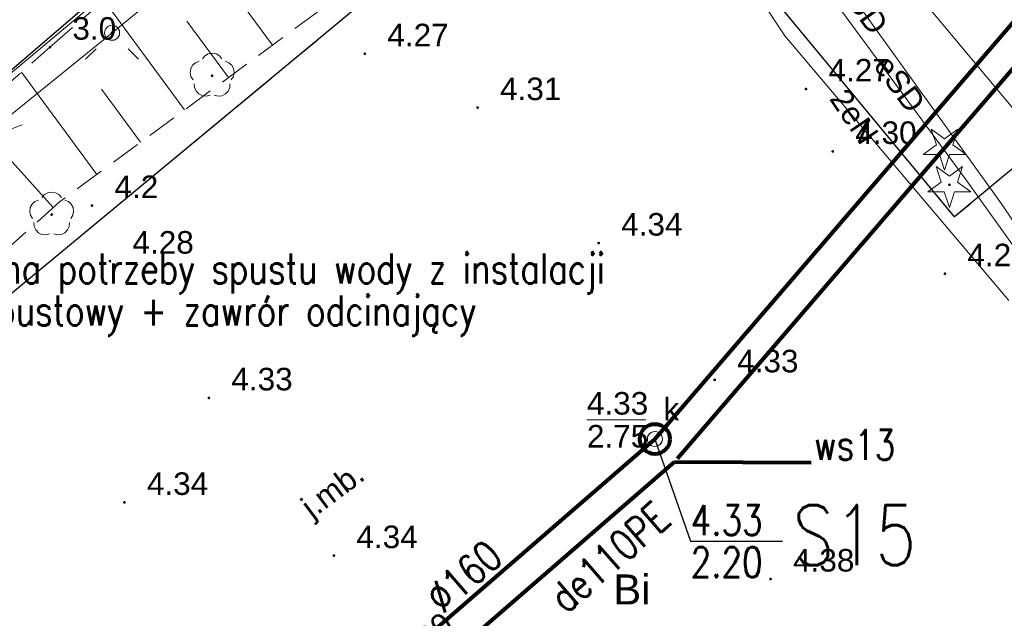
# Model space of a CAD drawing. Extents: x 5474185 to 5474933, y 5916077 to 5916824.
# Tile 163 of 256: x 5474613 to 5474646, y 5916328 to 5916347. Entities that reach past the tile are written whole.
import ezdxf
from ezdxf.enums import TextEntityAlignment as Align

# ---------------------------------------------------------------- set-up
doc = ezdxf.new("R2010")
doc.units = 0
doc.linetypes.add('PRZER2-1', pattern=[1.5, 1, -0.5])
doc.linetypes.add('PRZER3-1', pattern=[2, 1.5, -0.5])
for name, color, linetype, lineweight in [('GESUZY_O', 253, 'CONTINUOUS', 18), ('GSLKRW', 253, 'CONTINUOUS', 25), ('GSPRDI', 253, 'CONTINUOUS', 18), ('GSPRDL', 253, 'CONTINUOUS', 18), ('GSPWPN', 253, 'CONTINUOUS', 13), ('GSPWPN_O', 253, 'CONTINUOUS', 13), ('GSPWPS', 253, 'CONTINUOUS', 13), ('GSPWPS_O', 253, 'CONTINUOUS', 13), ('GSSKOA', 253, 'CONTINUOUS', 18), ('GSSKOA_O', 253, 'CONTINUOUS', 18), ('GSSZSN', 254, 'CONTINUOUS', 18), ('GULEPR', 254, 'CONTINUOUS', 18), ('GULEPR_O', 254, 'CONTINUOUS', 18), ('GULKPR', 7, 'CONTINUOUS', 18), ('GULKPR_O', 254, 'CONTINUOUS', 18), ('GUPELA', 254, 'CONTINUOUS', 18), ('GUPIWZ', 253, 'CONTINUOUS', 18), ('GUPIWZ_O', 253, 'CONTINUOUS', 18), ('GUPKSD', 61, 'CONTINUOUS', 18), ('GUPPRZ_O', 40, 'CONTINUOUS', 18), ('is  woda szklarnia', 5, 'CONTINUOUS', 18), ('IS HP zasięg', 251, 'CONTINUOUS', 20), ('IS ks', 34, 'CONTINUOUS', 40), ('IS opis', 7, 'CONTINUOUS', 20)]:
    doc.layers.add(name, color=color, linetype=linetype, lineweight=lineweight)
for name, color, linetype in [('ks_Linie_odn', 2, 'CONTINUOUS'), ('ks_Opis_PZ_1', 2, 'CONTINUOUS'), ('ks_Teksty', 2, 'CONTINUOUS'), ('w_Opis_PZ_2', 7, 'CONTINUOUS')]:
    doc.layers.add(name, color=color, linetype=linetype)
doc.styles.add('Arial', font='arial.ttf')
doc.styles.get("Standard").update_dxf_attribs({"font": 'simplex.shx'})

msp = doc.modelspace()

# ---------------------------------------------------------------- hatches: boundary and pattern name
at = {"layer": 'GSPRDI'}
for points in [[(5474643.73, 5916343.185), (5474643.716094, 5916343.187202), (5474643.70355, 5916343.193594), (5474643.693594, 5916343.20355), (5474643.687202, 5916343.216094), (5474643.685, 5916343.23), (5474643.687202, 5916343.243906), (5474643.693594, 5916343.25645), (5474643.70355, 5916343.266406), (5474643.716094, 5916343.272798), (5474643.73, 5916343.275), (5474643.743906, 5916343.272798), (5474643.75645, 5916343.266406), (5474643.766406, 5916343.25645), (5474643.772798, 5916343.243906), (5474643.775, 5916343.23), (5474643.772798, 5916343.216094), (5474643.766406, 5916343.20355), (5474643.75645, 5916343.193594), (5474643.743906, 5916343.187202)], [(5474643.89, 5916341.945), (5474643.876094, 5916341.947202), (5474643.86355, 5916341.953594), (5474643.853594, 5916341.96355), (5474643.847202, 5916341.976094), (5474643.845, 5916341.99), (5474643.847202, 5916342.003906), (5474643.853594, 5916342.01645), (5474643.86355, 5916342.026406), (5474643.876094, 5916342.032798), (5474643.89, 5916342.035), (5474643.903906, 5916342.032798), (5474643.91645, 5916342.026406), (5474643.926406, 5916342.01645), (5474643.932798, 5916342.003906), (5474643.935, 5916341.99), (5474643.932798, 5916341.976094), (5474643.926406, 5916341.96355), (5474643.91645, 5916341.953594), (5474643.903906, 5916341.947202)]]:
    msp.add_hatch(color=256, dxfattribs=at).paths.add_polyline_path(points)
at = {"layer": 'GSPRDL'}
for points in [[(5474619.36, 5916345.575), (5474619.346094, 5916345.577202), (5474619.33355, 5916345.583594), (5474619.323594, 5916345.59355), (5474619.317202, 5916345.606094), (5474619.315, 5916345.62), (5474619.317202, 5916345.633906), (5474619.323594, 5916345.64645), (5474619.33355, 5916345.656406), (5474619.346094, 5916345.662798), (5474619.36, 5916345.665), (5474619.373906, 5916345.662798), (5474619.38645, 5916345.656406), (5474619.396406, 5916345.64645), (5474619.402798, 5916345.633906), (5474619.405, 5916345.62), (5474619.402798, 5916345.606094), (5474619.396406, 5916345.59355), (5474619.38645, 5916345.583594), (5474619.373906, 5916345.577202)], [(5474614.02, 5916340.955), (5474614.006094, 5916340.957202), (5474613.99355, 5916340.963594), (5474613.983594, 5916340.97355), (5474613.977202, 5916340.986094), (5474613.975, 5916341), (5474613.977202, 5916341.013906), (5474613.983594, 5916341.02645), (5474613.99355, 5916341.036406), (5474614.006094, 5916341.042798), (5474614.02, 5916341.045), (5474614.033906, 5916341.042798), (5474614.04645, 5916341.036406), (5474614.056406, 5916341.02645), (5474614.062798, 5916341.013906), (5474614.065, 5916341), (5474614.062798, 5916340.986094), (5474614.056406, 5916340.97355), (5474614.04645, 5916340.963594), (5474614.033906, 5916340.957202)]]:
    msp.add_hatch(color=256, dxfattribs=at).paths.add_polyline_path(points)
at = {"layer": 'GSPWPN'}
for points in [[(5474613.96, 5916346.525), (5474613.948353, 5916346.526533), (5474613.9375, 5916346.531029), (5474613.92818, 5916346.53818), (5474613.921029, 5916346.5475), (5474613.916533, 5916346.558353), (5474613.915, 5916346.57), (5474613.916533, 5916346.581647), (5474613.921029, 5916346.5925), (5474613.92818, 5916346.60182), (5474613.9375, 5916346.608971), (5474613.948353, 5916346.613467), (5474613.96, 5916346.615), (5474613.971647, 5916346.613467), (5474613.9825, 5916346.608971), (5474613.99182, 5916346.60182), (5474613.998971, 5916346.5925), (5474614.003467, 5916346.581647), (5474614.005, 5916346.57), (5474614.003467, 5916346.558353), (5474613.998971, 5916346.5475), (5474613.99182, 5916346.53818), (5474613.9825, 5916346.531029), (5474613.971647, 5916346.526533)], [(5474615.36, 5916341.255), (5474615.348353, 5916341.256533), (5474615.3375, 5916341.261029), (5474615.32818, 5916341.26818), (5474615.321029, 5916341.2775), (5474615.316533, 5916341.288353), (5474615.315, 5916341.3), (5474615.316533, 5916341.311647), (5474615.321029, 5916341.3225), (5474615.32818, 5916341.33182), (5474615.3375, 5916341.338971), (5474615.348353, 5916341.343467), (5474615.36, 5916341.345), (5474615.371647, 5916341.343467), (5474615.3825, 5916341.338971), (5474615.39182, 5916341.33182), (5474615.398971, 5916341.3225), (5474615.403467, 5916341.311647), (5474615.405, 5916341.3), (5474615.403467, 5916341.288353), (5474615.398971, 5916341.2775), (5474615.39182, 5916341.26818), (5474615.3825, 5916341.261029), (5474615.371647, 5916341.256533)]]:
    msp.add_hatch(color=256, dxfattribs=at).paths.add_polyline_path(points)
at = {"layer": 'GSPWPS'}
for points in [[(5474624.44, 5916346.305), (5474624.428353, 5916346.306533), (5474624.4175, 5916346.311029), (5474624.40818, 5916346.31818), (5474624.401029, 5916346.3275), (5474624.396533, 5916346.338353), (5474624.395, 5916346.35), (5474624.396533, 5916346.361647), (5474624.401029, 5916346.3725), (5474624.40818, 5916346.38182), (5474624.4175, 5916346.388971), (5474624.428353, 5916346.393467), (5474624.44, 5916346.395), (5474624.451647, 5916346.393467), (5474624.4625, 5916346.388971), (5474624.47182, 5916346.38182), (5474624.478971, 5916346.3725), (5474624.483467, 5916346.361647), (5474624.485, 5916346.35), (5474624.483467, 5916346.338353), (5474624.478971, 5916346.3275), (5474624.47182, 5916346.31818), (5474624.4625, 5916346.311029), (5474624.451647, 5916346.306533)], [(5474639.12, 5916345.135), (5474639.108353, 5916345.136533), (5474639.0975, 5916345.141029), (5474639.08818, 5916345.14818), (5474639.081029, 5916345.1575), (5474639.076533, 5916345.168353), (5474639.075, 5916345.18), (5474639.076533, 5916345.191647), (5474639.081029, 5916345.2025), (5474639.08818, 5916345.21182), (5474639.0975, 5916345.218971), (5474639.108353, 5916345.223467), (5474639.12, 5916345.225), (5474639.131647, 5916345.223467), (5474639.1425, 5916345.218971), (5474639.15182, 5916345.21182), (5474639.158971, 5916345.2025), (5474639.163467, 5916345.191647), (5474639.165, 5916345.18), (5474639.163467, 5916345.168353), (5474639.158971, 5916345.1575), (5474639.15182, 5916345.14818), (5474639.1425, 5916345.141029), (5474639.131647, 5916345.136533)], [(5474628.19, 5916344.515), (5474628.178353, 5916344.516533), (5474628.1675, 5916344.521029), (5474628.15818, 5916344.52818), (5474628.151029, 5916344.5375), (5474628.146533, 5916344.548353), (5474628.145, 5916344.56), (5474628.146533, 5916344.571647), (5474628.151029, 5916344.5825), (5474628.15818, 5916344.59182), (5474628.1675, 5916344.598971), (5474628.178353, 5916344.603467), (5474628.19, 5916344.605), (5474628.201647, 5916344.603467), (5474628.2125, 5916344.598971), (5474628.22182, 5916344.59182), (5474628.228971, 5916344.5825), (5474628.233467, 5916344.571647), (5474628.235, 5916344.56), (5474628.233467, 5916344.548353), (5474628.228971, 5916344.5375), (5474628.22182, 5916344.52818), (5474628.2125, 5916344.521029), (5474628.201647, 5916344.516533)], [(5474640.01, 5916343.055), (5474639.998353, 5916343.056533), (5474639.9875, 5916343.061029), (5474639.97818, 5916343.06818), (5474639.971029, 5916343.0775), (5474639.966533, 5916343.088353), (5474639.965, 5916343.1), (5474639.966533, 5916343.111647), (5474639.971029, 5916343.1225), (5474639.97818, 5916343.13182), (5474639.9875, 5916343.138971), (5474639.998353, 5916343.143467), (5474640.01, 5916343.145), (5474640.021647, 5916343.143467), (5474640.0325, 5916343.138971), (5474640.04182, 5916343.13182), (5474640.048971, 5916343.1225), (5474640.053467, 5916343.111647), (5474640.055, 5916343.1), (5474640.053467, 5916343.088353), (5474640.048971, 5916343.0775), (5474640.04182, 5916343.06818), (5474640.0325, 5916343.061029), (5474640.021647, 5916343.056533)], [(5474632.22, 5916340.005), (5474632.208353, 5916340.006533), (5474632.1975, 5916340.011029), (5474632.18818, 5916340.01818), (5474632.181029, 5916340.0275), (5474632.176533, 5916340.038353), (5474632.175, 5916340.05), (5474632.176533, 5916340.061647), (5474632.181029, 5916340.0725), (5474632.18818, 5916340.08182), (5474632.1975, 5916340.088971), (5474632.208353, 5916340.093467), (5474632.22, 5916340.095), (5474632.231647, 5916340.093467), (5474632.2425, 5916340.088971), (5474632.25182, 5916340.08182), (5474632.258971, 5916340.0725), (5474632.263467, 5916340.061647), (5474632.265, 5916340.05), (5474632.263467, 5916340.038353), (5474632.258971, 5916340.0275), (5474632.25182, 5916340.01818), (5474632.2425, 5916340.011029), (5474632.231647, 5916340.006533)], [(5474615.96, 5916339.405), (5474615.948353, 5916339.406533), (5474615.9375, 5916339.411029), (5474615.92818, 5916339.41818), (5474615.921029, 5916339.4275), (5474615.916533, 5916339.438353), (5474615.915, 5916339.45), (5474615.916533, 5916339.461647), (5474615.921029, 5916339.4725), (5474615.92818, 5916339.48182), (5474615.9375, 5916339.488971), (5474615.948353, 5916339.493467), (5474615.96, 5916339.495), (5474615.971647, 5916339.493467), (5474615.9825, 5916339.488971), (5474615.99182, 5916339.48182), (5474615.998971, 5916339.4725), (5474616.003467, 5916339.461647), (5474616.005, 5916339.45), (5474616.003467, 5916339.438353), (5474615.998971, 5916339.4275), (5474615.99182, 5916339.41818), (5474615.9825, 5916339.411029), (5474615.971647, 5916339.406533)], [(5474643.74, 5916338.985), (5474643.728353, 5916338.986533), (5474643.7175, 5916338.991029), (5474643.70818, 5916338.99818), (5474643.701029, 5916339.0075), (5474643.696533, 5916339.018353), (5474643.695, 5916339.03), (5474643.696533, 5916339.041647), (5474643.701029, 5916339.0525), (5474643.70818, 5916339.06182), (5474643.7175, 5916339.068971), (5474643.728353, 5916339.073467), (5474643.74, 5916339.075), (5474643.751647, 5916339.073467), (5474643.7625, 5916339.068971), (5474643.77182, 5916339.06182), (5474643.778971, 5916339.0525), (5474643.783467, 5916339.041647), (5474643.785, 5916339.03), (5474643.783467, 5916339.018353), (5474643.778971, 5916339.0075), (5474643.77182, 5916338.99818), (5474643.7625, 5916338.991029), (5474643.751647, 5916338.986533)], [(5474636.08, 5916335.455), (5474636.068353, 5916335.456533), (5474636.0575, 5916335.461029), (5474636.04818, 5916335.46818), (5474636.041029, 5916335.4775), (5474636.036533, 5916335.488353), (5474636.035, 5916335.5), (5474636.036533, 5916335.511647), (5474636.041029, 5916335.5225), (5474636.04818, 5916335.53182), (5474636.0575, 5916335.538971), (5474636.068353, 5916335.543467), (5474636.08, 5916335.545), (5474636.091647, 5916335.543467), (5474636.1025, 5916335.538971), (5474636.11182, 5916335.53182), (5474636.118971, 5916335.5225), (5474636.123467, 5916335.511647), (5474636.125, 5916335.5), (5474636.123467, 5916335.488353), (5474636.118971, 5916335.4775), (5474636.11182, 5916335.46818), (5474636.1025, 5916335.461029), (5474636.091647, 5916335.456533)], [(5474619.25, 5916334.855), (5474619.238353, 5916334.856533), (5474619.2275, 5916334.861029), (5474619.21818, 5916334.86818), (5474619.211029, 5916334.8775), (5474619.206533, 5916334.888353), (5474619.205, 5916334.9), (5474619.206533, 5916334.911647), (5474619.211029, 5916334.9225), (5474619.21818, 5916334.93182), (5474619.2275, 5916334.938971), (5474619.238353, 5916334.943467), (5474619.25, 5916334.945), (5474619.261647, 5916334.943467), (5474619.2725, 5916334.938971), (5474619.28182, 5916334.93182), (5474619.288971, 5916334.9225), (5474619.293467, 5916334.911647), (5474619.295, 5916334.9), (5474619.293467, 5916334.888353), (5474619.288971, 5916334.8775), (5474619.28182, 5916334.86818), (5474619.2725, 5916334.861029), (5474619.261647, 5916334.856533)], [(5474616.44, 5916331.375), (5474616.428353, 5916331.376533), (5474616.4175, 5916331.381029), (5474616.40818, 5916331.38818), (5474616.401029, 5916331.3975), (5474616.396533, 5916331.408353), (5474616.395, 5916331.42), (5474616.396533, 5916331.431647), (5474616.401029, 5916331.4425), (5474616.40818, 5916331.45182), (5474616.4175, 5916331.458971), (5474616.428353, 5916331.463467), (5474616.44, 5916331.465), (5474616.451647, 5916331.463467), (5474616.4625, 5916331.458971), (5474616.47182, 5916331.45182), (5474616.478971, 5916331.4425), (5474616.483467, 5916331.431647), (5474616.485, 5916331.42), (5474616.483467, 5916331.408353), (5474616.478971, 5916331.3975), (5474616.47182, 5916331.38818), (5474616.4625, 5916331.381029), (5474616.451647, 5916331.376533)], [(5474623.41, 5916329.605), (5474623.398353, 5916329.606533), (5474623.3875, 5916329.611029), (5474623.37818, 5916329.61818), (5474623.371029, 5916329.6275), (5474623.366533, 5916329.638353), (5474623.365, 5916329.65), (5474623.366533, 5916329.661647), (5474623.371029, 5916329.6725), (5474623.37818, 5916329.68182), (5474623.3875, 5916329.688971), (5474623.398353, 5916329.693467), (5474623.41, 5916329.695), (5474623.421647, 5916329.693467), (5474623.4325, 5916329.688971), (5474623.44182, 5916329.68182), (5474623.448971, 5916329.6725), (5474623.453467, 5916329.661647), (5474623.455, 5916329.65), (5474623.453467, 5916329.638353), (5474623.448971, 5916329.6275), (5474623.44182, 5916329.61818), (5474623.4325, 5916329.611029), (5474623.421647, 5916329.606533)], [(5474637.94, 5916328.825), (5474637.928353, 5916328.826533), (5474637.9175, 5916328.831029), (5474637.90818, 5916328.83818), (5474637.901029, 5916328.8475), (5474637.896533, 5916328.858353), (5474637.895, 5916328.87), (5474637.896533, 5916328.881647), (5474637.901029, 5916328.8925), (5474637.90818, 5916328.90182), (5474637.9175, 5916328.908971), (5474637.928353, 5916328.913467), (5474637.94, 5916328.915), (5474637.951647, 5916328.913467), (5474637.9625, 5916328.908971), (5474637.97182, 5916328.90182), (5474637.978971, 5916328.8925), (5474637.983467, 5916328.881647), (5474637.985, 5916328.87), (5474637.983467, 5916328.858353), (5474637.978971, 5916328.8475), (5474637.97182, 5916328.83818), (5474637.9625, 5916328.831029), (5474637.951647, 5916328.826533)]]:
    msp.add_hatch(color=256, dxfattribs=at).paths.add_polyline_path(points)
at = {"layer": 'GUPELA', "extrusion": (0, 0, -1)}
msp.add_hatch(color=256, dxfattribs=at).paths.add_polyline_path([(-5474616.032013, 5916347.005045), (-5474616.043788, 5916347.007164), (-5474616.054849, 5916347.012483), (-5474616.063417, 5916347.019862), (-5474616.070557, 5916347.030503), (-5474616.074323, 5916347.042223), (-5474616.074986, 5916347.051113), (-5474616.073117, 5916347.062881), (-5474616.068133, 5916347.073893), (-5474616.060065, 5916347.083482), (-5474616.051281, 5916347.08965), (-5474616.041881, 5916347.093403), (-5474616.028913, 5916347.094987), (-5474616.016551, 5916347.092943), (-5474616.005521, 5916347.08776), (-5474615.995236, 5916347.078574), (-5474615.988715, 5916347.067903), (-5474615.985468, 5916347.056476), (-5474615.98539, 5916347.044091), (-5474615.98813, 5916347.03351), (-5474615.993133, 5916347.024196), (-5474616.000459, 5916347.016054), (-5474616.009534, 5916347.009923), (-5474616.02018, 5916347.006084)])

# ---------------------------------------------------------------- linework, layer by layer
at = {"layer": 'GSLKRW', "linetype": 'Continuous', "lineweight": 30}
for p, q in [((5474634.8, 5916364.74, 10.18), (5474598.1, 5916333.34, 10.18)), ((5474644.06, 5916340.92, 10.18), (5474636, 5916350.66, 10.18)), ((5474624.39, 5916348.07, 10.18), (5474616.55, 5916341.58, 10.18)), ((5474647.65, 5916343.91, 10.18), (5474644.06, 5916340.92, 10.18)), ((5474616.55, 5916341.58, 10.18), (5474597.48, 5916325.76, 10.18))]:
    msp.add_line(p, q, dxfattribs=at)
at = {"layer": 'GSPRDI', "elevation": 10.12, "flags": 128}
for points in [[(5474644.002471, 5916343.318531), (5474644.443338, 5916342.998222), (5474643.898396, 5916342.998222), (5474643.73, 5916342.479952), (5474643.561604, 5916342.998222), (5474643.016662, 5916342.998222), (5474643.457529, 5916343.318531), (5474643.289133, 5916343.836801), (5474643.73, 5916343.516493), (5474644.170867, 5916343.836801), (5474644.002471, 5916343.318531)], [(5474644.162471, 5916342.078531), (5474644.603338, 5916341.758222), (5474644.058396, 5916341.758222), (5474643.89, 5916341.239952), (5474643.721604, 5916341.758222), (5474643.176662, 5916341.758222), (5474643.617529, 5916342.078531), (5474643.449133, 5916342.596801), (5474643.89, 5916342.276493), (5474644.330867, 5916342.596801), (5474644.162471, 5916342.078531)]]:
    msp.add_lwpolyline(points, close=True, dxfattribs=at)
at = {"layer": 'GSPRDL', "elevation": 10.12, "flags": 128}
for points in [[(5474619.035723, 5916346.183333), (5474619.119447, 5916346.282679), (5474619.232044, 5916346.347494), (5474619.36, 5916346.37), (5474619.487956, 5916346.347494), (5474619.600553, 5916346.282679), (5474619.684277, 5916346.183333)], [(5474618.724031, 5916345.485674), (5474618.65542, 5916345.595999), (5474618.628571, 5916345.723115), (5474618.646708, 5916345.851763), (5474618.707652, 5916345.966501), (5474618.80409, 5916346.053559), (5474618.924445, 5916346.102485)], [(5474619.795555, 5916346.102485), (5474619.91591, 5916346.053559), (5474620.012348, 5916345.966501), (5474620.073292, 5916345.851763), (5474620.091429, 5916345.723115), (5474620.06458, 5916345.595999), (5474619.995969, 5916345.485674)], [(5474619.291227, 5916344.973649), (5474619.165099, 5916344.942488), (5474619.035908, 5916344.956234), (5474618.919161, 5916345.013237), (5474618.828871, 5916345.106655), (5474618.775875, 5916345.225275), (5474618.766535, 5916345.354859)], [(5474619.953465, 5916345.354859), (5474619.944125, 5916345.225275), (5474619.891129, 5916345.106655), (5474619.800839, 5916345.013237), (5474619.684092, 5916344.956234), (5474619.554901, 5916344.942488), (5474619.428773, 5916344.973649)], [(5474613.695723, 5916341.563333), (5474613.779447, 5916341.662679), (5474613.892044, 5916341.727494), (5474614.02, 5916341.75), (5474614.147956, 5916341.727494), (5474614.260553, 5916341.662679), (5474614.344277, 5916341.563333)], [(5474613.384031, 5916340.865674), (5474613.31542, 5916340.975999), (5474613.288571, 5916341.103115), (5474613.306708, 5916341.231763), (5474613.367652, 5916341.346501), (5474613.46409, 5916341.433559), (5474613.584445, 5916341.482485)], [(5474614.455555, 5916341.482485), (5474614.57591, 5916341.433559), (5474614.672348, 5916341.346501), (5474614.733292, 5916341.231763), (5474614.751429, 5916341.103115), (5474614.72458, 5916340.975999), (5474614.655969, 5916340.865674)], [(5474613.951227, 5916340.353649), (5474613.825099, 5916340.322488), (5474613.695908, 5916340.336234), (5474613.579161, 5916340.393237), (5474613.488871, 5916340.486655), (5474613.435875, 5916340.605275), (5474613.426535, 5916340.734859)], [(5474614.613465, 5916340.734859), (5474614.604125, 5916340.605275), (5474614.551129, 5916340.486655), (5474614.460839, 5916340.393237), (5474614.344092, 5916340.336234), (5474614.214901, 5916340.322488), (5474614.088773, 5916340.353649)]]:
    msp.add_lwpolyline(points, dxfattribs=at)
at = {"layer": 'GSSKOA', "linetype": 'PRZER3-1', "lineweight": 13}
for p, q in [((5474598.1, 5916333.34, 10.18), (5474634.8, 5916364.74, 10.18)), ((5474644.06, 5916340.92, 10.18), (5474636, 5916350.66, 10.18)), ((5474624.39, 5916348.07, 10.18), (5474616.55, 5916341.58, 10.18)), ((5474647.65, 5916343.91, 10.18), (5474644.06, 5916340.92, 10.18)), ((5474616.55, 5916341.58, 10.18), (5474597.48, 5916325.76, 10.18))]:
    msp.add_line(p, q, dxfattribs=at)
at = {"layer": 'GSSZSN', "linetype": 'PRZER2-1', "lineweight": 13}
for p, q in [((5474613.96, 5916346.57, 10.06), (5474623.87, 5916355.16, 10.06)), ((5474622.92, 5916347.78, 10.06), (5474614.28, 5916341.42, 10.06)), ((5474604.33, 5916338.13, 10.06), (5474613.96, 5916346.57, 10.06)), ((5474614.28, 5916341.42, 10.06), (5474608.19, 5916335.95, 10.06))]:
    msp.add_line(p, q, dxfattribs=at)
at = {"layer": 'GSSZSN', "linetype": 'Continuous', "lineweight": 18, "elevation": 10.06, "flags": 128}
for points in [[(5474621.365835, 5916346.635962), (5474618.510738, 5916350.514585)], [(5474618.442671, 5916344.484188), (5474615.759249, 5916348.129591)], [(5474619.904253, 5916345.560075), (5474618.519623, 5916347.441082)], [(5474615.519506, 5916342.332414), (5474613.011861, 5916345.739025)], [(5474616.981088, 5916343.408301), (5474615.682296, 5916345.172697)], [(5474614.074848, 5916341.235733), (5474612.709134, 5916342.756245)]]:
    msp.add_lwpolyline(points, dxfattribs=at)
at = {"layer": 'GULEPR', "linetype": 'Continuous', "lineweight": 13}
for p, q in [((5474616.03, 5916347.05, 10.14), (5474635.1, 5916362.69, 10.14)), ((5474628.15, 5916358.73, 10.14), (5474605.06, 5916339.32, 10.14)), ((5474646.28, 5916344.21, 10.14), (5474638.34, 5916353.7, 10.14)), ((5474636.39, 5916350.03, 10.14), (5474638.41, 5916346.95, 10.14)), ((5474639.67, 5916349.64, 10.14), (5474645.57, 5916341.43, 10.14)), ((5474639.21, 5916349.26, 10.14), (5474644.4, 5916342.21, 10.14)), ((5474596.86, 5916331.54, 10.14), (5474616.03, 5916347.05, 10.14)), ((5474638.41, 5916346.95, 10.14), (5474645.87, 5916338.14, 10.14)), ((5474644.4, 5916342.21, 10.14), (5474647.35, 5916338.08, 10.14)), ((5474645.57, 5916341.43, 10.14), (5474648.47, 5916337.14, 10.14))]:
    msp.add_line(p, q, dxfattribs=at)
at = {"layer": 'GULEPR', "elevation": 10.14, "flags": 128}
msp.add_lwpolyline([(5474612.411493, 5916344.765508), (5474611.559865, 5916343.433318), (5474613.040481, 5916343.988093)], dxfattribs=at)
at = {"layer": 'GULKPR', "linetype": 'Continuous', "lineweight": 18, "elevation": 10.14, "flags": 128}
msp.add_lwpolyline([(5474616.94, 5916318.67), (5474634.09, 5916333.53)], dxfattribs=at)
at = {"layer": 'GUPELA', "elevation": 10.16, "flags": 128}
msp.add_lwpolyline([(5474616.03, 5916347.3), (5474616.094705, 5916347.291481), (5474616.155, 5916347.266506), (5474616.206777, 5916347.226777), (5474616.246506, 5916347.175), (5474616.271481, 5916347.114705), (5474616.28, 5916347.05), (5474616.271481, 5916346.985295), (5474616.246506, 5916346.925), (5474616.206777, 5916346.873223), (5474616.155, 5916346.833494), (5474616.094705, 5916346.808519), (5474616.03, 5916346.8), (5474615.965295, 5916346.808519), (5474615.905, 5916346.833494), (5474615.853223, 5916346.873223), (5474615.813494, 5916346.925), (5474615.788519, 5916346.985295), (5474615.78, 5916347.05), (5474615.788519, 5916347.114705), (5474615.813494, 5916347.175), (5474615.853223, 5916347.226777), (5474615.905, 5916347.266506), (5474615.965295, 5916347.291481), (5474616.03, 5916347.3)], close=True, dxfattribs=at)
at = {"layer": 'GUPELA', "elevation": 10.15, "flags": 128}
for points in [[(5474615.146117, 5916346.166117), (5474615.49967, 5916346.51967)], [(5474616.913883, 5916346.166117), (5474616.56033, 5916346.51967)]]:
    msp.add_lwpolyline(points, dxfattribs=at)
at = {"layer": 'GUPIWZ', "elevation": 10.18, "flags": 128}
msp.add_lwpolyline([(5474633.9093, 5916333.357235), (5474633.870743, 5916333.409891), (5474633.847127, 5916333.470732), (5474633.840063, 5916333.535611), (5474633.850032, 5916333.600108), (5474633.876354, 5916333.659827), (5474633.917235, 5916333.7107), (5474633.969891, 5916333.749257), (5474634.030732, 5916333.772873), (5474634.095611, 5916333.779937), (5474634.160108, 5916333.769968), (5474634.219827, 5916333.743646), (5474634.2707, 5916333.702765), (5474634.309257, 5916333.650109), (5474634.332873, 5916333.589268), (5474634.339937, 5916333.524389), (5474634.329968, 5916333.459892), (5474634.303646, 5916333.400173), (5474634.262765, 5916333.3493), (5474634.210109, 5916333.310743), (5474634.149268, 5916333.287127), (5474634.084389, 5916333.280063), (5474634.019892, 5916333.290032), (5474633.960173, 5916333.316354), (5474633.9093, 5916333.357235)], close=True, dxfattribs=at)
at = {"layer": 'GUPKSD', "elevation": 10.16, "flags": 128}
msp.add_lwpolyline([(5474634.09, 5916333.78), (5474634.154705, 5916333.771481), (5474634.215, 5916333.746506), (5474634.266777, 5916333.706777), (5474634.306506, 5916333.655), (5474634.331481, 5916333.594705), (5474634.34, 5916333.53), (5474634.331481, 5916333.465295), (5474634.306506, 5916333.405), (5474634.266777, 5916333.353223), (5474634.215, 5916333.313494), (5474634.154705, 5916333.288519), (5474634.09, 5916333.28), (5474634.025295, 5916333.288519), (5474633.965, 5916333.313494), (5474633.913223, 5916333.353223), (5474633.873494, 5916333.405), (5474633.848519, 5916333.465295), (5474633.84, 5916333.53), (5474633.848519, 5916333.594705), (5474633.873494, 5916333.655), (5474633.913223, 5916333.706777), (5474633.965, 5916333.746506), (5474634.025295, 5916333.771481), (5474634.09, 5916333.78)], close=True, dxfattribs=at)
at = {"layer": 'GUPPRZ_O', "linetype": 'Continuous', "lineweight": 13, "elevation": 10.8, "flags": 128}
msp.add_lwpolyline([(5474631.830804, 5916334.170441), (5474633.790804, 5916334.170441)], dxfattribs=at)
at = {"layer": 'is  woda szklarnia', "lineweight": 80, "ltscale": 0.7}
for p, q in [((5474634.848576, 5916332.878416), (5474652.587309, 5916353.529901)), ((5474618.075998, 5916318.331142, 10.14), (5474634.744847, 5916332.774238, 10.14))]:
    msp.add_line(p, q, dxfattribs=at)
at = {"layer": 'IS HP zasięg', "lineweight": 15, "ltscale": 0.7}
msp.add_circle((5474657.383907, 5916363.309527, 10.18), 75, dxfattribs=at)
at = {"layer": 'IS HP zasięg', "lineweight": 20, "ltscale": 0.7}
msp.add_circle((5474618.317819, 5916309.855134, 10.16), 75, dxfattribs=at)
at = {"layer": 'IS ks', "lineweight": 80, "ltscale": 0.7}
for p, q in [((5474634.09, 5916333.53), (5474659.12, 5916362.67)), ((5474616.94, 5916318.67, 10.14), (5474634.09, 5916333.53, 10.14))]:
    msp.add_line(p, q, dxfattribs=at)
msp.add_circle((5474634.09, 5916333.53, 10.14), 0.5, dxfattribs=at)
at = {"layer": 'IS opis', "lineweight": 80, "ltscale": 0.7}
msp.add_line((5474634.744847, 5916332.774238, 10.14), (5474639.286807, 5916332.743542, 10.14), dxfattribs=at)
at = {"layer": 'ks_Linie_odn'}
msp.add_lwpolyline([(5474634.09, 5916333.53), (5474635.2799, 5916330.1323), (5474638.3399, 5916330.1323)], dxfattribs=at)

# ---------------------------------------------------------------- texts
at = {"layer": 'GESUZY_O', "linetype": 'Continuous', "lineweight": 0, "style": 'Arial'}
msp.add_text('Bi', height=1, dxfattribs=at).set_placement((5474633.325, 5916328.023548, 10.8), align=Align.CENTER)
at = {"layer": 'GSPWPN_O', "linetype": 'Continuous', "lineweight": 0, "style": 'Arial'}
for s, p in [('3.0', (5474614.71, 5916346.82, 10.8)), ('4.2', (5474616.11, 5916341.55, 10.8))]:
    msp.add_text(s, height=0.75, dxfattribs=at).set_placement(p)
at = {"layer": 'GSPWPS_O', "linetype": 'Continuous', "lineweight": 0, "style": 'Arial'}
for s, p in [('4.27', (5474625.19, 5916346.6, 10.8)), ('4.27', (5474639.87, 5916345.43, 10.8)), ('4.31', (5474628.94, 5916344.81, 10.8)), ('4.30', (5474640.76, 5916343.35, 10.8)), ('4.34', (5474632.97, 5916340.3, 10.8)), ('4.28', (5474616.71, 5916339.7, 10.8)), ('4.29', (5474644.49, 5916339.28, 10.8)), ('4.33', (5474636.83, 5916335.75, 10.8)), ('4.33', (5474620, 5916335.15, 10.8)), ('4.34', (5474617.19, 5916331.67, 10.8)), ('4.34', (5474624.16, 5916329.9, 10.8)), ('4.38', (5474638.69, 5916329.12, 10.8))]:
    msp.add_text(s, height=0.75, dxfattribs=at).set_placement(p)
at = {"layer": 'GSSKOA_O', "linetype": 'Continuous', "lineweight": 0, "style": 'Arial'}
msp.add_text('j.mb.', height=0.75, rotation=36.864406, dxfattribs=at).set_placement((5474623.591321, 5916331.537038, 10.8), align=Align.CENTER)
at = {"layer": 'GULEPR_O', "linetype": 'Continuous', "lineweight": 0, "style": 'Arial'}
for s, rotation, p in [('eSD', 305.7184, (5474640.701664, 5916347.741323, 10.8)), ('eSD', 306.352214, (5474641.936891, 5916345.132482, 10.8)), ('2eN', 304.204666, (5474640.415579, 5916344.058581, 10.8))]:
    msp.add_text(s, height=0.75, rotation=rotation, dxfattribs=at).set_placement(p, align=Align.CENTER)
at = {"layer": 'GULKPR_O', "linetype": 'Continuous', "lineweight": 0, "style": 'Arial'}
msp.add_text('kl100', height=0.75, rotation=40.9411, dxfattribs=at).set_placement((5474626.504083, 5916326.435836, 10.8), align=Align.CENTER)
at = {"layer": 'GUPIWZ_O', "linetype": 'Continuous', "lineweight": 0, "style": 'Arial'}
msp.add_text('k', height=0.75, dxfattribs=at).set_placement((5474634.897492, 5916334.149168, 10.8), align=Align.RIGHT)
at = {"layer": 'GUPPRZ_O', "linetype": 'Continuous', "lineweight": 0, "style": 'Arial'}
for s, p in [('4.33', (5474631.830804, 5916334.342941, 10.8)), ('2.75', (5474631.830804, 5916333.247941, 10.8))]:
    msp.add_text(s, height=0.75, dxfattribs=at).set_placement(p)
at = {"layer": 'IS opis', "lineweight": 80, "ltscale": 0.7, "width": 0.8}
msp.add_text('ws13', height=1, dxfattribs=at).set_placement((5474639.38533, 5916332.834499, 10.14))
for s, p in [('de110PE', (5474631.13521, 5916327.683534, 10.14)), ('∅160', (5474627.026824, 5916327.683534, 10.14))]:
    msp.add_text(s, height=1, rotation=40.9080231, dxfattribs=at).set_placement(p)
at = {"layer": 'ks_Opis_PZ_1', "width": 0.8}
msp.add_text('S15', height=2, dxfattribs=at).set_placement((5474638.6799, 5916329.3323))
at = {"layer": 'ks_Teksty', "width": 0.8}
for s, p in [('4.33', (5474635.2799, 5916330.3323)), ('2.20', (5474635.2799, 5916328.9323))]:
    msp.add_text(s, height=1, dxfattribs=at).set_placement(p)
at = {"layer": 'w_Opis_PZ_2', "width": 0.8}
for s, p in [('studnia na potrzeby spustu wody z instalacji', (5474607.949768, 5916338.701649, -161.585984)), ('zawór spustowy + zawrór odcinający', (5474607.949768, 5916337.303194, -161.585984))]:
    msp.add_text(s, height=1, dxfattribs=at).set_placement(p)

doc.saveas('drawing.dxf')
